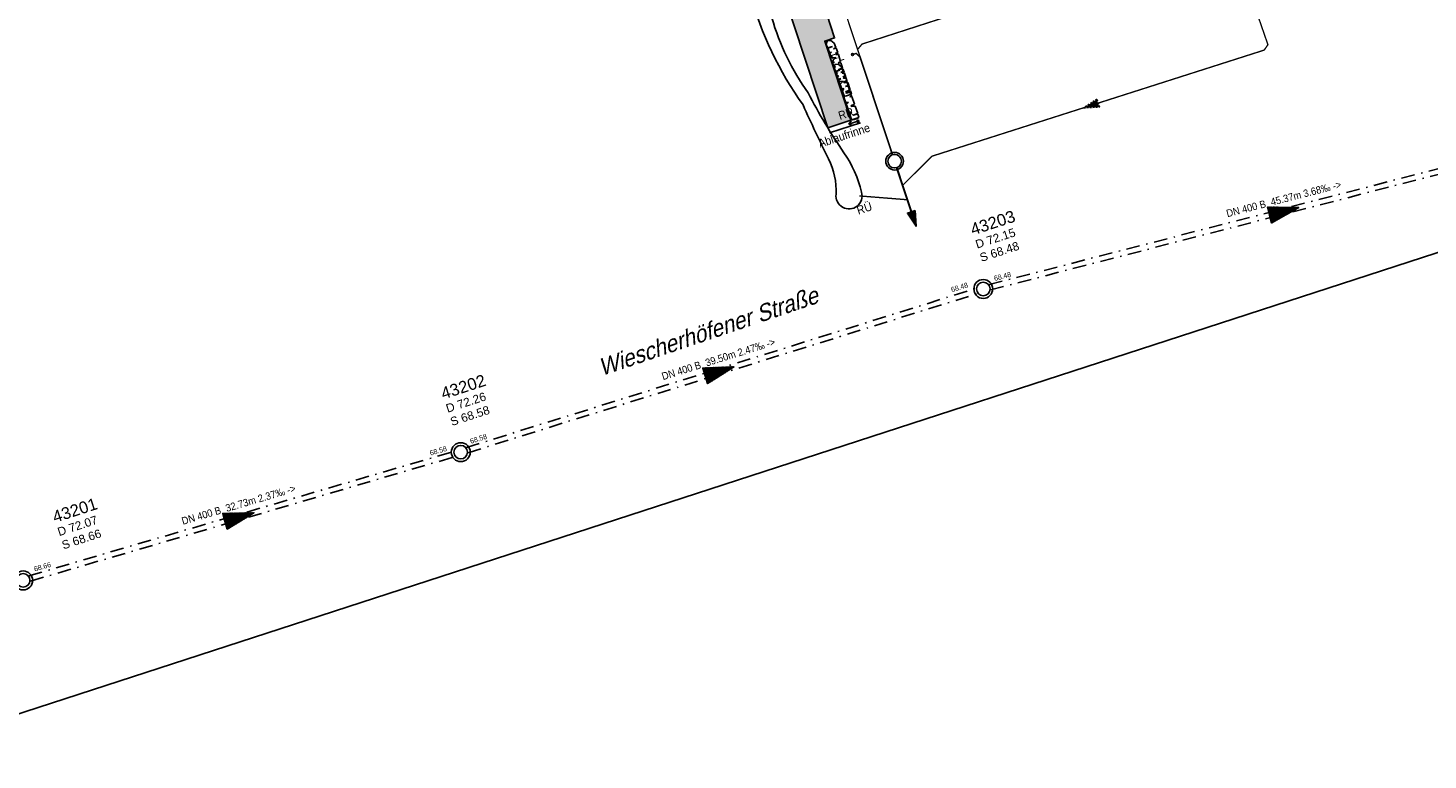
# Model space of a CAD drawing. Header units: metres. Extents: x 32415249 to 32416286, y 5721374 to 5722081.
# Tile 2 of 15: x 32415306 to 32415409, y 5721374 to 5721428. Entities that reach past the tile are written whole.
import ezdxf

# ---------------------------------------------------------------- set-up
doc = ezdxf.new("R2010")
doc.units = ezdxf.units.M
doc.linetypes.add('G2', pattern=[0.375, 0.25, -0.125])
doc.linetypes.add('S2', pattern=[0.5, 0.25, -0.125, 0, -0.125])
doc.layers.get('0').update_dxf_attribs({"linetype": 'CONTINUOUS'})
for name, color, linetype in [('$KANAL_HLKM400', 7, 'CONTINUOUS'), ('$KANAL_HLKM400_PFEIL', 7, 'CONTINUOUS'), ('$KANAL_HLKM400_TEXT', 7, 'CONTINUOUS'), ('$KANAL_HLKM400_TEXTROHR', 7, 'CONTINUOUS'), ('$KANAL_SCHACHTINFO_MW0', 7, 'CONTINUOUS'), ('$KANAL_SCHACHTRAND_MW0', 7, 'CONTINUOUS'), ('$KANAL_SCHACHTWAND_MW0', 7, 'CONTINUOUS'), ('$PLANRAHMEN_Ref_LP M250', 7, 'CONTINUOUS'), ('B-Ablauf', 252, 'CONTINUOUS'), ('B-Entw.Fallrohr-lin', 252, 'CONTINUOUS'), ('B-Kanal-RW-Lin', 251, 'G2'), ('B-Kanal-SW-Lin', 251, 'CONTINUOUS'), ('B-Mulde-lin', 252, 'CONTINUOUS'), ('B-Pflaster-srf', 254, 'CONTINUOUS'), ('B-TXT-Straßenbeschriftung-M250', 1, 'CONTINUOUS'), ('Kataster-vorh. Hecke', 94, 'CONTINUOUS')]:
    doc.layers.add(name, color=color, linetype=linetype)
for name, color, linetype, lineweight in [('B-Kanal-MW-Lin', 251, 'S2', 25), ('B-Pflaster', 252, 'CONTINUOUS', 20), ('B-Txt', 252, 'CONTINUOUS', 25)]:
    doc.layers.add(name, color=color, linetype=linetype, lineweight=lineweight)
doc.layers.add('Konstru', color=30, linetype='CONTINUOUS', plot=False)
doc.styles.add('arial', font='arial.ttf')
doc.styles.get("Standard").update_dxf_attribs({"font": 'arial.ttf', "width": 0.9})

# ---------------------------------------------------------------- blocks, each defined once
blk = doc.blocks.new('Ka_stxt_ohs')
at = {"style": 'arial'}
for tag, p, height in [('NM', (0.58, -3.78), 1.4), ('DH', (0.58, -5.43), 1), ('SH', (0.58, -7.08), 1)]:
    blk.add_attdef(tag, p, '', height=height, dxfattribs=at)
blk = doc.blocks.new('KHPFEILSOLID')
h = blk.add_hatch()
h.set_pattern_fill('NET', color=0, scale=0.08, style=0)
h.set_pattern_definition([(0, (-6e-18, 0.184973), (0, 0.01), []), (90, (-6e-18, 0.184973), (-0.01, 6e-19), [])])
h.paths.add_polyline_path([(0, -1.31), (0.6, -1.31), (0, 0.92), (-0.6, -1.31)])
at = {"color": 0, "linetype": 'Continuous'}
blk.add_lwpolyline([(0, -1.31), (0.6, -1.31), (0, 0.92), (-0.6, -1.31)], close=True, dxfattribs=at)
blk = doc.blocks.new('pfeilmw')
at = {"layer": 'B-Kanal-MW-Lin'}
blk.add_hatch(color=256, dxfattribs=at).paths.add_polyline_path([(-0.57, -0.2), (0.57, 0.2), (-0.76, 2.1)])
at = {"layer": 'B-Kanal-MW-Lin', "linetype": 'ByBlock'}
blk.add_lwpolyline([(-0.57, -0.2), (0.57, 0.2), (-0.76, 2.1), (-0.57, -0.2)], dxfattribs=at)
blk = doc.blocks.new('hecke')
at = {"layer": 'Kataster-vorh. Hecke'}
for p, q in [((-1.18, -0.06), (-0.63, 0.32)), ((-0.63, 0.32), (-0.38, -0.01)), ((-0.57, 0.36), (-0.35, 0.51)), ((-0.38, -0.01), (-0.57, 0.36)), ((-0.07, 0.16), (-0.21, 0.38)), ((-3.24, -1.45), (-2.7, -1.13)), ((-2.69, -1.13), (-2.55, -1.29)), ((-2.63, -1.08), (-2.24, -0.81)), ((-2.56, -1.29), (-2.63, -1.08)), ((-2.24, -0.81), (-2, -1.12)), ((-2.18, -0.77), (-1.93, -0.59)), ((-2, -1.12), (-2.18, -0.77)), ((-1.93, -0.59), (-1.9, -0.63)), ((-1.9, -0.63), (-1.81, -0.71)), ((-1.87, -0.55), (-1.31, -0.16)), ((-1.81, -0.71), (-1.87, -0.55)), ((-1.74, -1.12), (-1.62, -1.17)), ((-1.68, -1.22), (-1.74, -1.12)), ((-1.62, -1.17), (-1.24, -0.91)), ((-1.34, -0.71), (-1.24, -0.91)), ((-1.16, -0.85), (-1.33, -0.7)), ((-1.31, -0.16), (-1.1, -0.41)), ((-1.11, -0.24), (-1.18, -0.06)), ((-1.16, -0.85), (-0.53, -0.4)), ((-1.07, -0.34), (-1.11, -0.24)), ((-1.1, -0.41), (-1.07, -0.34)), ((-0.61, -0.23), (-0.36, -0.29)), ((-0.53, -0.4), (-0.61, -0.23)), ((-0.36, -0.29), (-0.01, -0.04)), ((-4.21, -2.41), (-4.06, -2.08)), ((-4.06, -2.08), (-3.75, -1.84)), ((-3.54, -2.5), (-3.76, -2.13)), ((-3.76, -2.13), (-3.5, -2.47)), ((-3.75, -1.84), (-3.59, -2)), ((-3.69, -1.8), (-3.4, -1.57)), ((-3.59, -2), (-3.69, -1.8)), ((-3.5, -2.47), (-3.19, -2.23)), ((-3.4, -1.57), (-3.28, -1.74)), ((-3.28, -1.74), (-3.37, -1.55)), ((-3.19, -2.23), (-3.27, -2.08)), ((-3.27, -2.08), (-3.11, -2.17)), ((-3.11, -2.17), (-2.89, -2)), ((-2.81, -1.95), (-2.94, -1.6)), ((-2.94, -1.6), (-2.54, -1.82)), ((-2.9, -2.01), (-2.81, -1.95)), ((-2.54, -1.82), (-2.16, -1.55)), ((-2.2, -1.46), (-2.19, -1.41)), ((-2.16, -1.55), (-2.2, -1.46)), ((-2.19, -1.41), (-2.09, -1.5)), ((-2.09, -1.5), (-1.68, -1.22)), ((-4.21, -2.4), (-4.08, -2.71)), ((-4.07, -2.69), (-3.8, -2.7)), ((-3.8, -2.7), (-3.54, -2.5))]:
    blk.add_line(p, q, dxfattribs=at)
blk.add_lwpolyline([(-3.24, -1.45), (-3.19, -1.66), (-3.37, -1.55)], dxfattribs=at)
for centre, major_axis, start_param, end_param in [((-0.25, 0.34), (0.11, -0.163), 1.58656, 3.157356), ((-0.11, 0.13), (0.103, -0.167), 0.015764, 1.58656)]:
    blk.add_ellipse(centre, major_axis=major_axis, ratio=0.27, start_param=start_param, end_param=end_param, dxfattribs=at)

msp = doc.modelspace()

# ---------------------------------------------------------------- hatches: boundary and pattern name
at = {"layer": 'B-Pflaster-srf'}
h = msp.add_hatch(dxfattribs=at)
h.set_pattern_fill('BLOCKS', color=256, scale=0.001, angle=1.8, style=0)
h.set_pattern_definition([(-340.2, (32415249.3845, 5721512.76996), (-0.06883155, 0.19118697), []), (-250.2, (32415249.3845, 5721512.76996), (-0.26001852, 0.12235543), [0.2032, -0.2032])])
h.paths.add_polyline_path([(32415354.439, 5721456.494), (32415353.169, 5721456.074), (32415353.169, 5721456.074), (32415364.872, 5721420.665), (32415364.872, 5721420.665), (32415366.552, 5721421.214), (32415364.633, 5721427.07), (32415365.364, 5721427.31), (32415364.513, 5721429.905), (32415363.786, 5721429.666), (32415358.827, 5721444.78), (32415359.54, 5721445.014), (32415358.696, 5721447.59), (32415357.488, 5721447.193)])

# ---------------------------------------------------------------- linework, layer by layer
at = {"layer": '$KANAL_HLKM400', "color": 251, "linetype": 'S2', "ltscale": 4}
for points, elevation in [([(32415376.795, 5721409.064), (32415420.728, 5721420.395)], 68.477), ([(32415376.895, 5721408.676), (32415420.828, 5721420.007)], 68.477), ([(32415338.121, 5721397.016), (32415375.824, 5721408.787)], 68.579), ([(32415338.24, 5721396.634), (32415375.943, 5721408.405)], 68.579), ([(32415305.757, 5721387.526), (32415337.167, 5721396.727)], 68.659), ([(32415305.869, 5721387.143), (32415337.279, 5721396.344)], 68.659)]:
    msp.add_lwpolyline(points, dxfattribs=dict(at, elevation=elevation))
at = {"layer": '$KANAL_SCHACHTRAND_MW0', "ltscale": 4}
for points, elevation in [([(32415376.361, 5721408.245, 1), (32415376.361, 5721409.245, 1), (32415376.361, 5721408.245)], 68.48), ([(32415337.703, 5721396.176, 1), (32415337.703, 5721397.176, 1), (32415337.703, 5721396.176)], 68.58), ([(32415305.333, 5721386.694, 1), (32415305.333, 5721387.694, 1), (32415305.333, 5721386.694)], 68.66)]:
    msp.add_lwpolyline(points, format="xyb", dxfattribs=dict(at, elevation=elevation))
at = {"layer": '$KANAL_SCHACHTWAND_MW0', "ltscale": 4}
for points, elevation in [([(32415376.361, 5721408.045, 1), (32415376.361, 5721409.445, 1), (32415376.361, 5721408.045)], 68.48), ([(32415337.703, 5721395.976, 1), (32415337.703, 5721397.376, 1), (32415337.703, 5721395.976)], 68.58), ([(32415305.333, 5721386.494, 1), (32415305.333, 5721387.894, 1), (32415305.333, 5721386.494)], 68.66)]:
    msp.add_lwpolyline(points, format="xyb", dxfattribs=dict(at, elevation=elevation))
at = {"layer": '$PLANRAHMEN_Ref_LP M250', "color": 1, "true_color": 0xff0000}
msp.add_lwpolyline([(32415436, 5721496.648), (32415478.798, 5721510.554), (32415456.239, 5721579.981), (32415249.384, 5721512.77), (32415294.501, 5721373.916), (32415458.558, 5721427.221), (32415436, 5721496.648)], dxfattribs=at)
at = {"layer": 'B-Ablauf'}
for points in [[(32415367.16, 5721421.413), (32415364.856, 5721420.659)], [(32415367.285, 5721421.033), (32415364.98, 5721420.279)]]:
    msp.add_lwpolyline(points, dxfattribs=at)
at = {"layer": 'B-Entw.Fallrohr-lin'}
for points in [[(32415366.413, 5721420.922), (32415366.593, 5721421.176)], [(32415367.091, 5721421.143), (32415366.413, 5721420.922)], [(32415366.413, 5721420.922), (32415366.708, 5721420.823)]]:
    msp.add_lwpolyline(points, dxfattribs=at)
for centre in [(32415366.689, 5721426.075), (32415367.091, 5721421.143)]:
    msp.add_circle(centre, 0.075, dxfattribs=at)
at = {"layer": 'B-Kanal-MW-Lin', "ltscale": 2}
msp.add_lwpolyline([(32415371.041, 5721414.448, 0.15, 0.15, 0), (32415369.958, 5721417.715, 0.15, 0.15, 0)], format="xyseb", dxfattribs=at)
at = {"layer": 'B-Kanal-MW-Lin', "linetype": 'ByBlock'}
for radius in [0.65, 0.5]:
    msp.add_circle((32415369.801, 5721418.19), radius, dxfattribs=at)
at = {"layer": 'B-Kanal-RW-Lin', "ltscale": 2, "const_width": 0.1}
for points in [[(32415383.729, 5721457.242), (32415379.195, 5721455.831), (32415378.842, 5721455.076), (32415386.523, 5721431.943), (32415388.177, 5721431.68), (32415394.499, 5721433.697), (32415395.156, 5721433.344), (32415397.42, 5721426.807), (32415397.147, 5721426.407), (32415372.567, 5721418.561), (32415370.392, 5721416.405)], [(32415367.187, 5721415.625), (32415370.745, 5721415.341)]]:
    msp.add_lwpolyline(points, dxfattribs=at)
at = {"layer": 'B-Kanal-SW-Lin', "ltscale": 2}
for points, const_width in [([(32415367.249, 5721425.891), (32415357.415, 5721455.567)], 0.1), ([(32415384.306, 5721431.884), (32415383.82, 5721432.155), (32415367.386, 5721426.849), (32415367.063, 5721426.45)], 0.1), ([(32415366.689, 5721426.075), (32415366.955, 5721426.164), (32415367.249, 5721425.891)], 0.1), ([(32415367.249, 5721425.891), (32415369.644, 5721418.665)], 0.125)]:
    msp.add_lwpolyline(points, dxfattribs=dict(at, const_width=const_width))
at = {"layer": 'B-Mulde-lin'}
msp.add_lwpolyline([(32415351.895, 5721456.2, 0.7205927), (32415350.692, 5721455.708, 0.1001435), (32415352.034, 5721451.033, -0.1271298), (32415354.905, 5721444.209, 0.05786), (32415356.733, 5721436.866, -0.0154055), (32415359.112, 5721430.535, 0.0844512), (32415363.026, 5721422.352, 0.0101782), (32415364.915, 5721418.36, -0.1273941), (32415365.472, 5721415.748, 1.2217344), (32415367.359, 5721415.894, 0.0927835), (32415366.057, 5721418.821, -0.0327696), (32415363.403, 5721423.239, -0.0833445), (32415360.718, 5721428.789, 0.0182251), (32415357.853, 5721439.467, 0.0317376), (32415355.123, 5721447.753, -0.0500009), (32415353.746, 5721451.067, -0.0435114), (32415352.893, 5721453.898, 0.069978), (32415351.895, 5721456.2)], format="xyb", dxfattribs=at)
at = {"layer": 'B-Pflaster', "elevation": 72.266}
msp.add_lwpolyline([(32415352.826, 5721457.112), (32415364.888, 5721420.617)], dxfattribs=at)
at = {"layer": 'B-Pflaster'}
msp.add_lwpolyline([(32415367.027, 5721421.37), (32415366.552, 5721421.214), (32415364.633, 5721427.07), (32415365.108, 5721427.226)], dxfattribs=at)
at = {"layer": 'Konstru', "elevation": 72.266}
msp.add_lwpolyline([(32415353.169, 5721456.074), (32415354.439, 5721456.494), (32415357.488, 5721447.193), (32415358.696, 5721447.59), (32415359.54, 5721445.014), (32415358.827, 5721444.78), (32415363.786, 5721429.666), (32415364.513, 5721429.905), (32415365.364, 5721427.31), (32415364.633, 5721427.07), (32415366.552, 5721421.214), (32415364.872, 5721420.665), (32415364.872, 5721420.665), (32415353.169, 5721456.074)], close=True, dxfattribs=at)
at = {"layer": 'Konstru'}
msp.add_lwpolyline([(32415364.633, 5721427.07), (32415366.552, 5721421.214)], dxfattribs=at)

# ---------------------------------------------------------------- block references
at = {"layer": '$KANAL_HLKM400_PFEIL', "color": 251}
for p, rotation in [((32415398.812, 5721414.535, 68.393), 284.4626910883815), ((32415357.032, 5721402.711, 68.53), 287.338326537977), ((32415321.518, 5721391.935, 68.62), 286.3266559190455)]:
    msp.add_blockref('KHPFEILSOLID', p, dxfattribs=dict(at, rotation=rotation))
at = {"layer": '$KANAL_SCHACHTINFO_MW0', "xscale": 0.6249999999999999, "yscale": 0.6249999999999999, "zscale": 0.625, "rotation": 18}
for p, values in [((32415374.509, 5721414.838, 72.152), {'NM': '43203', 'DH': 'D 72.15', 'SH': 'S 68.48'}), ((32415335.337, 5721402.704, 72.262), {'NM': '43202', 'DH': 'D 72.26', 'SH': 'S 68.58'}), ((32415306.598, 5721393.578, 72.072), {'NM': '43201', 'DH': 'D 72.07', 'SH': 'S 68.66'})]:
    msp.add_blockref('Ka_stxt_ohs', p, dxfattribs=at).add_auto_attribs(values)
at = {"layer": 'B-Kanal-RW-Lin', "xscale": 0.5, "yscale": 0.5, "zscale": 0.5, "rotation": 88.532359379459}
msp.add_blockref('pfeilmw', (32415384.857, 5721422.484), dxfattribs=at)
at = {"layer": 'B-Kanal-SW-Lin', "xscale": 0.5, "yscale": 0.5, "zscale": 0.5, "rotation": 178.2923583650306}
msp.add_blockref('pfeilmw', (32415371.041, 5721414.448), dxfattribs=at)
at = {"layer": 'Kataster-vorh. Hecke', "xscale": 0.8735999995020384, "yscale": 0.8735999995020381, "zscale": 0.8735999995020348, "rotation": 254.1262473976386}
for p in [(32415366.098, 5721423.009), (32415366.65, 5721421.265)]:
    msp.add_blockref('hecke', p, dxfattribs=at)

# ---------------------------------------------------------------- texts
at = {"layer": '$KANAL_HLKM400_TEXT', "color": 251, "char_height": 0.55, "attachment_point": 8}
for s, insert, width, rotation in [('DN 400 B  45.37m 3.68‰ ->', (32415398.659, 5721415.129, 68.393), 11.21089, 14.46269), ('DN 400 B  39.50m 2.47‰ ->', (32415356.849, 5721403.295, 68.53), 11.20325, 17.33833), ('DN 400 B  32.73m 2.37‰ ->', (32415321.346, 5721392.523, 68.62), 10.53631, 16.32666)]:
    msp.add_mtext(s, dxfattribs=dict(at, insert=insert, width=width, rotation=rotation))
at = {"layer": '$KANAL_HLKM400_TEXTROHR', "color": 251, "char_height": 0.375}
for s, insert, attachment_point, rotation in [('68.48', (32415377.204, 5721409.33, 68.477), 7, 14.46269), ('68.48', (32415375.274, 5721408.874, 68.481), 9, 17.33833), ('68.58', (32415338.457, 5721397.291, 68.579), 7, 17.33833), ('68.58', (32415336.709, 5721396.776, 68.581), 9, 16.32666), ('68.66', (32415306.188, 5721387.842, 68.659), 7, 16.32666)]:
    msp.add_mtext(s, dxfattribs=dict(at, insert=insert, attachment_point=attachment_point, rotation=rotation))
at = {"layer": 'B-Ablauf', "insert": (32415364.075, 5721419.778), "char_height": 0.625, "width": 2.56811, "attachment_point": 1, "rotation": 18}
msp.add_mtext('Ablaufrinne', dxfattribs=at)
at = {"layer": 'B-Entw.Fallrohr-lin', "char_height": 0.625, "width": 0.60257, "attachment_point": 1, "rotation": 18}
for s, insert in [('FL', (32415365.049, 5721426.018)), ('RR', (32415365.565, 5721421.826))]:
    msp.add_mtext(s, dxfattribs=dict(at, insert=insert))
at = {"layer": 'B-Txt', "insert": (32415366.927, 5721414.832), "char_height": 0.625, "width": 0.60257, "attachment_point": 1, "rotation": 18}
msp.add_mtext('RÜ', dxfattribs=at)
at = {"layer": 'B-TXT-Straßenbeschriftung-M250', "style": 'arial', "oblique": 15, "width": 0.9}
msp.add_text('Wiescherhöfener Straße', height=1.25, rotation=18.63063, dxfattribs=at).set_placement((32415348.126, 5721402.3))

doc.saveas('drawing.dxf')
